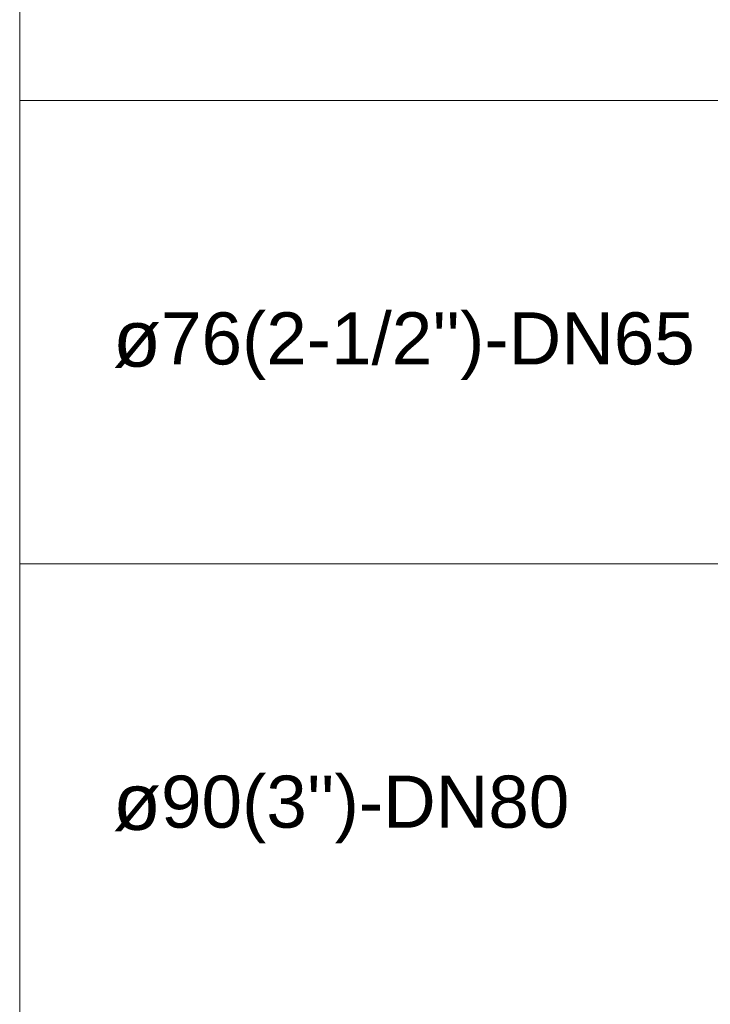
# Model space of a CAD drawing. Header units: millimetres. Extents: x 2339 to 23224, y 1509 to 18979.
# Tile 16 of 124: x 2339 to 3829, y 8258 to 10384. Entities that reach past the tile are written whole.
import ezdxf

# ---------------------------------------------------------------- set-up
doc = ezdxf.new("R2010")
doc.units = ezdxf.units.MM
doc.layers.get('0').update_dxf_attribs({"lineweight": 0})
doc.styles.add('Notes', font='arial.ttf', dxfattribs={"height": 3})

msp = doc.modelspace()

# ---------------------------------------------------------------- linework, layer by layer
for p, q in [((2339.1, 1508.9), (2339.1, 16868.4)), ((2339.1, 10208.9), (19193.1, 10208.9)), ((2339.1, 9208.9), (19193.1, 9208.9))]:
    msp.add_line(p, q)

# ---------------------------------------------------------------- texts
at = {"char_height": 112.5, "width": 2693.132, "attachment_point": 1, "style": 'Notes'}
for s, insert in [("\\pxql;{\\H1.08333x;ø\\A1;\\H0.92308x;76(2-1/2'')-DN65}", (2540.1, 9756.5)), ("\\pxql;{\\H1.08333x;ø\\A1;\\H0.92308x;90(3'')-DN80}", (2540.1, 8756.5))]:
    msp.add_mtext(s, dxfattribs=dict(at, insert=insert))

doc.saveas('drawing.dxf')
